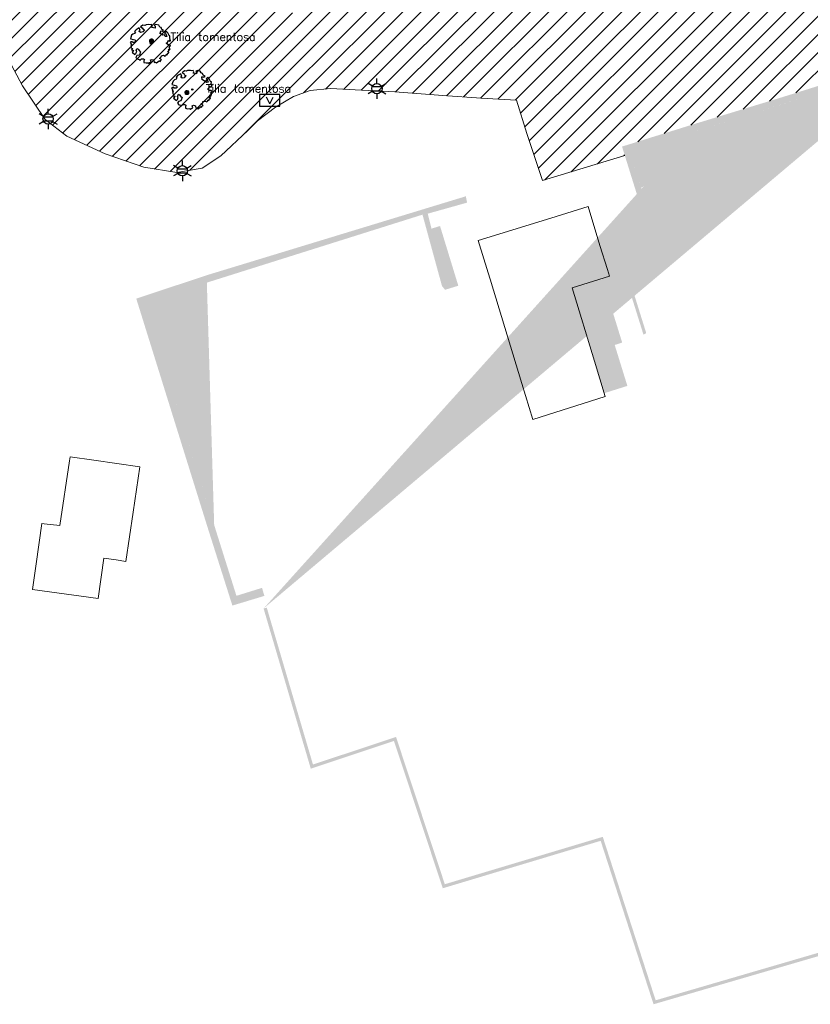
# Model space of a CAD drawing. Header units: metres. Extents: x 102852 to 106916, y 385458 to 392749.
# Tile 17 of 68: x 104534 to 104631, y 386053 to 386174. Entities that reach past the tile are written whole.
import ezdxf
from ezdxf.enums import TextEntityAlignment as Align

# ---------------------------------------------------------------- set-up
doc = ezdxf.new("R2010")
doc.units = ezdxf.units.M
for name, color, linetype, lineweight in [('0-BEBOUWING', 7, 'Continuous', 30), ('0-GRAS OM SPORTVELDEN', 2, 'Continuous', 30), ('0-HAAG', 82, 'Continuous', 30), ('B-WE-GR-BOOM-S', 90, 'Continuous', 30), ('B-WE-IE-OV-LICHTMAST-S', 40, 'Continuous', 30), ('B-WE-IE-TERREINAFSCHEIDING_KUNSTMATIG_HEKWERK-G', 6, 'Continuous', 0), ('B-WE-KL-DATA_CAI_KAST-S', 90, 'Continuous', 30), ('B-WE-OG-TOPOGRAFIE_BEBOUWING-G', 8, 'Continuous', 13), ('Bomen', 84, 'Continuous', 0), ('Boomsoort', 10, 'Continuous', 0), ('X-XX-AL-VERWIJZING-G', 7, 'Continuous', 13)]:
    doc.layers.add(name, color=color, linetype=linetype, lineweight=lineweight)
doc.styles.add('NLCS-ISO', font='NLCS-ISO.ttf')
doc.styles.add('NLCS-ISO-M200-T25', font='NLCS-ISO.ttf', dxfattribs={"height": 0.5})
doc.styles.add('Style-txt', font='txt.shx')

# ---------------------------------------------------------------- blocks, each defined once
blk = doc.blocks.new('SGR-BOOM_06_5')
at = {"linetype": 'Continuous', "flags": 128}
blk.add_lwpolyline([(2.7, 3.52), (2.53, 3.94), (2.2, 4.06), (1.94, 4.52), (1.27, 4.69), (0.86, 4.52), (1.11, 4.27), (1.06, 3.81), (0.23, 3.98), (0.35, 4.32), (0.18, 4.69), (-0.15, 4.61), (-0.49, 4.69), (-1.15, 4.65), (-1.49, 4.48), (-1.95, 4.57), (-2.54, 4.11), (-2.12, 3.9), (-1.99, 3.64), (-1.58, 3.44), (-1.99, 2.89), (-2.54, 2.77), (-2.92, 3.1), (-2.62, 3.22), (-2.87, 3.86), (-3.63, 3.43), (-4, 3.02), (-3.79, 2.85), (-4, 2.51), (-4.42, 2.35), (-4.72, 2.05), (-5.01, 1.21), (-3.88, 0.92), (-3.71, 0.54), (-4, 0.29), (-4.51, 0.29), (-4.6, 0.56), (-5.09, 0.38), (-4.76, -0.17), (-4.93, -0.38), (-4.72, -0.54), (-4.88, -1.01), (-4.53, -1.18), (-4.72, -1.55), (-4.42, -1.59), (-4.29, -1.71), (-4.62, -2.11), (-3.92, -2.68), (-3.67, -2.43), (-3.46, -1.97), (-3.63, -1.76), (-3.42, -1.17), (-3.12, -1.34), (-2.79, -1.76), (-2.5, -2.01), (-2.79, -2.81), (-3.42, -2.93), (-3.67, -3.39), (-3.33, -3.77), (-2.83, -3.9), (-2.77, -4.02), (-2.71, -4.15), (-2.33, -3.73), (-1.83, -3.73), (-1.57, -3.9), (-1.7, -4.27), (-1.7, -4.61), (-1.15, -4.74), (-0.61, -4.69), (-0.49, -4.94), (-0.23, -4.65), (0.1, -4.48), (-0.06, -4.01), (0.27, -3.9), (0.77, -4.02), (0.86, -4.61), (1.15, -4.57), (1.44, -4.74), (2.07, -4.23), (2.37, -4.36), (2.32, -4.15), (2.66, -3.98), (2.41, -3.73), (2.11, -3.64), (2.57, -3.23), (2.62, -2.98), (3.16, -2.85), (3.54, -3.06), (3.79, -2.81), (3.77, -2.63), (4.12, -2.63), (4.12, -2.39), (4.46, -2.26), (4.46, -2.05), (4.08, -2.05), (4.54, -1.59), (4.25, -1.42), (4.63, -1.55), (4.75, -1.26), (4.54, -0.92), (4.84, -0.46), (4.67, -0.25), (4.25, -0.25), (3.75, 0.08), (4.08, 0.29), (4.38, 0.84), (4.54, 0.59), (4.88, 0.71), (4.67, 1.43), (4.71, 1.89), (4.5, 1.97), (4.16, 2.64), (3.83, 3.01), (3.37, 2.6), (3.66, 2.43), (3.91, 1.8), (3.54, 1.72), (3.33, 2.14), (2.99, 2.05), (2.66, 2.31), (2.24, 2.51), (2.45, 2.68), (2.32, 2.93), (2.53, 3.18), (2.87, 3.06), (3.16, 3.23)], close=True, dxfattribs=at)
blk.add_circle((0, 0), 0.15)
at = {"style": 'NLCS-ISO-M200-T25'}
blk.add_attdef('TYPE', (0, 0), '', height=1.8, dxfattribs=at)
blk = doc.blocks.new('B-SIE-WEG_LICHTMAST-SO_2')
at = {"ltscale": 0.1}
for p, q in [((0, 1.27), (0, 2.53)), ((-1.1, 0.63), (-2.19, 1.27)), ((1.1, 0.63), (2.19, 1.27)), ((-1.1, -0.63), (-2.19, -1.27)), ((0, -1.27), (0, -2.53)), ((1.1, -0.63), (2.19, -1.27))]:
    blk.add_line(p, q, dxfattribs=at)
at = {"flags": 128}
for points in [[(-1.16, 0.5), (1.16, 0.5)], [(-1.16, -0.5), (1.16, -0.5)]]:
    blk.add_lwpolyline(points, dxfattribs=at)
at = {"ltscale": 0.1}
blk.add_circle((0, 0), 1.27, dxfattribs=at)
at = {"style": 'NLCS-ISO'}
blk.add_attdef('TYPE', text='', height=1.8, dxfattribs=at).set_placement((0, 2.53), align=Align.BOTTOM_CENTER)
blk = doc.blocks.new('MPOLYGON_552')
at = {"layer": 'Bomen', "flags": 128}
for points in [[(104554.51, 386165.36), (104554.49, 386165.31), (104554.98, 386165.31)], [(104554.49, 386165.31), (104554.49, 386165.27), (104554.99, 386165.27)], [(104554.49, 386165.31), (104554.98, 386165.31), (104554.99, 386165.27)], [(104554.49, 386165.27), (104554.49, 386165.22), (104554.98, 386165.22)], [(104554.49, 386165.27), (104554.99, 386165.27), (104554.98, 386165.22)], [(104554.49, 386165.22), (104554.51, 386165.17), (104554.97, 386165.17)], [(104554.49, 386165.22), (104554.98, 386165.22), (104554.97, 386165.17)], [(104554.53, 386165.4), (104554.51, 386165.36), (104554.97, 386165.36)], [(104554.51, 386165.36), (104554.97, 386165.36), (104554.98, 386165.31)], [(104554.51, 386165.17), (104554.53, 386165.13), (104554.95, 386165.13)], [(104554.51, 386165.17), (104554.97, 386165.17), (104554.95, 386165.13)], [(104554.56, 386165.44), (104554.53, 386165.4), (104554.95, 386165.4)], [(104554.53, 386165.4), (104554.95, 386165.4), (104554.97, 386165.36)], [(104554.53, 386165.13), (104554.56, 386165.09), (104554.92, 386165.09)], [(104554.53, 386165.13), (104554.95, 386165.13), (104554.92, 386165.09)], [(104554.6, 386165.47), (104554.56, 386165.44), (104554.92, 386165.44)], [(104554.56, 386165.44), (104554.92, 386165.44), (104554.95, 386165.4)], [(104554.56, 386165.09), (104554.6, 386165.06), (104554.88, 386165.06)], [(104554.56, 386165.09), (104554.92, 386165.09), (104554.88, 386165.06)], [(104554.64, 386165.5), (104554.6, 386165.47), (104554.88, 386165.47)], [(104554.6, 386165.47), (104554.88, 386165.47), (104554.92, 386165.44)], [(104554.6, 386165.06), (104554.64, 386165.03), (104554.84, 386165.03)], [(104554.6, 386165.06), (104554.88, 386165.06), (104554.84, 386165.03)], [(104554.69, 386165.51), (104554.64, 386165.5), (104554.84, 386165.5)], [(104554.64, 386165.5), (104554.84, 386165.5), (104554.88, 386165.47)], [(104554.64, 386165.03), (104554.69, 386165.02), (104554.79, 386165.02)], [(104554.64, 386165.03), (104554.84, 386165.03), (104554.79, 386165.02)], [(104554.74, 386165.52), (104554.69, 386165.51), (104554.79, 386165.51)], [(104554.69, 386165.51), (104554.79, 386165.51), (104554.84, 386165.5)], [(104554.69, 386165.02), (104554.79, 386165.02), (104554.74, 386165.02)]]:
    blk.add_lwpolyline(points, close=True, dxfattribs=at)
at = {"layer": 'Bomen', "color": 74, "true_color": 0x55aa00, "flags": 128}
for points in [[(104554.49, 386165.31), (104554.51, 386165.36)], [(104554.49, 386165.27), (104554.49, 386165.31)], [(104554.49, 386165.22), (104554.49, 386165.27)], [(104554.51, 386165.17), (104554.49, 386165.22)], [(104554.51, 386165.36), (104554.53, 386165.4)], [(104554.53, 386165.13), (104554.51, 386165.17)], [(104554.53, 386165.4), (104554.56, 386165.44)], [(104554.56, 386165.09), (104554.53, 386165.13)], [(104554.56, 386165.44), (104554.6, 386165.47)], [(104554.6, 386165.06), (104554.56, 386165.09)], [(104554.6, 386165.47), (104554.64, 386165.5)], [(104554.64, 386165.03), (104554.6, 386165.06)], [(104554.64, 386165.5), (104554.69, 386165.51)], [(104554.69, 386165.02), (104554.64, 386165.03)], [(104554.69, 386165.51), (104554.74, 386165.52)], [(104554.74, 386165.02), (104554.69, 386165.02)], [(104554.74, 386165.52), (104554.79, 386165.51)], [(104554.79, 386165.02), (104554.74, 386165.02)], [(104554.79, 386165.51), (104554.84, 386165.5)], [(104554.84, 386165.03), (104554.79, 386165.02)], [(104554.84, 386165.5), (104554.88, 386165.47)], [(104554.88, 386165.06), (104554.84, 386165.03)], [(104554.88, 386165.47), (104554.92, 386165.44)], [(104554.92, 386165.09), (104554.88, 386165.06)], [(104554.92, 386165.44), (104554.95, 386165.4)], [(104554.95, 386165.13), (104554.92, 386165.09)], [(104554.95, 386165.4), (104554.97, 386165.36)], [(104554.97, 386165.17), (104554.95, 386165.13)], [(104554.97, 386165.36), (104554.98, 386165.31)], [(104554.98, 386165.22), (104554.97, 386165.17)], [(104554.98, 386165.31), (104554.99, 386165.27)], [(104554.99, 386165.27), (104554.98, 386165.22)]]:
    blk.add_lwpolyline(points, dxfattribs=at)
at = {"layer": 'Bomen'}
for points in [[(104554.51, 386165.36), (104554.49, 386165.31), (104554.98, 386165.31)], [(104554.49, 386165.31), (104554.49, 386165.27), (104554.99, 386165.27)], [(104554.49, 386165.31), (104554.98, 386165.31), (104554.99, 386165.27)], [(104554.53, 386165.4), (104554.51, 386165.36), (104554.97, 386165.36)], [(104554.51, 386165.36), (104554.97, 386165.36), (104554.98, 386165.31)], [(104554.56, 386165.44), (104554.53, 386165.4), (104554.95, 386165.4)], [(104554.53, 386165.4), (104554.95, 386165.4), (104554.97, 386165.36)], [(104554.6, 386165.47), (104554.56, 386165.44), (104554.92, 386165.44)], [(104554.56, 386165.44), (104554.92, 386165.44), (104554.95, 386165.4)], [(104554.64, 386165.5), (104554.6, 386165.47), (104554.88, 386165.47)], [(104554.6, 386165.47), (104554.88, 386165.47), (104554.92, 386165.44)], [(104554.69, 386165.51), (104554.64, 386165.5), (104554.84, 386165.5)], [(104554.64, 386165.5), (104554.84, 386165.5), (104554.88, 386165.47)], [(104554.74, 386165.52), (104554.69, 386165.51), (104554.79, 386165.51)], [(104554.69, 386165.51), (104554.79, 386165.51), (104554.84, 386165.5)]]:
    blk.add_solid(points, dxfattribs=at)
at = {"layer": 'Bomen', "extrusion": (0, 0, -1)}
for points in [[(-104554.49, 386165.27), (-104554.49, 386165.22), (-104554.98, 386165.22)], [(-104554.49, 386165.27), (-104554.99, 386165.27), (-104554.98, 386165.22)], [(-104554.49, 386165.22), (-104554.51, 386165.17), (-104554.97, 386165.17)], [(-104554.49, 386165.22), (-104554.98, 386165.22), (-104554.97, 386165.17)], [(-104554.51, 386165.17), (-104554.53, 386165.13), (-104554.95, 386165.13)], [(-104554.51, 386165.17), (-104554.97, 386165.17), (-104554.95, 386165.13)], [(-104554.53, 386165.13), (-104554.56, 386165.09), (-104554.92, 386165.09)], [(-104554.53, 386165.13), (-104554.95, 386165.13), (-104554.92, 386165.09)], [(-104554.56, 386165.09), (-104554.6, 386165.06), (-104554.88, 386165.06)], [(-104554.56, 386165.09), (-104554.92, 386165.09), (-104554.88, 386165.06)], [(-104554.6, 386165.06), (-104554.64, 386165.03), (-104554.84, 386165.03)], [(-104554.6, 386165.06), (-104554.88, 386165.06), (-104554.84, 386165.03)], [(-104554.64, 386165.03), (-104554.69, 386165.02), (-104554.79, 386165.02)], [(-104554.64, 386165.03), (-104554.84, 386165.03), (-104554.79, 386165.02)], [(-104554.69, 386165.02), (-104554.79, 386165.02), (-104554.74, 386165.02)]]:
    blk.add_solid(points, dxfattribs=at)
blk = doc.blocks.new('MPOLYGON_633')
at = {"layer": 'Bomen', "flags": 128}
for points in [[(104550.15, 386171.72), (104550.13, 386171.67), (104550.62, 386171.67)], [(104550.17, 386171.76), (104550.15, 386171.72), (104550.61, 386171.72)], [(104550.15, 386171.72), (104550.61, 386171.72), (104550.62, 386171.67)], [(104550.2, 386171.8), (104550.17, 386171.76), (104550.59, 386171.76)], [(104550.17, 386171.76), (104550.59, 386171.76), (104550.61, 386171.72)], [(104550.24, 386171.83), (104550.2, 386171.8), (104550.55, 386171.8)], [(104550.2, 386171.8), (104550.55, 386171.8), (104550.59, 386171.76)], [(104550.28, 386171.86), (104550.24, 386171.83), (104550.52, 386171.83)], [(104550.24, 386171.83), (104550.52, 386171.83), (104550.55, 386171.8)], [(104550.33, 386171.87), (104550.28, 386171.86), (104550.47, 386171.86)], [(104550.28, 386171.86), (104550.47, 386171.86), (104550.52, 386171.83)], [(104550.38, 386171.88), (104550.33, 386171.87), (104550.43, 386171.87)], [(104550.33, 386171.87), (104550.43, 386171.87), (104550.47, 386171.86)], [(104550.13, 386171.67), (104550.13, 386171.63), (104550.63, 386171.63)], [(104550.13, 386171.67), (104550.62, 386171.67), (104550.63, 386171.63)], [(104550.13, 386171.63), (104550.13, 386171.58), (104550.62, 386171.58)], [(104550.13, 386171.63), (104550.63, 386171.63), (104550.62, 386171.58)], [(104550.13, 386171.58), (104550.15, 386171.53), (104550.61, 386171.53)], [(104550.13, 386171.58), (104550.62, 386171.58), (104550.61, 386171.53)], [(104550.15, 386171.53), (104550.17, 386171.49), (104550.59, 386171.49)], [(104550.15, 386171.53), (104550.61, 386171.53), (104550.59, 386171.49)], [(104550.17, 386171.49), (104550.2, 386171.45), (104550.55, 386171.45)], [(104550.17, 386171.49), (104550.59, 386171.49), (104550.55, 386171.45)], [(104550.2, 386171.45), (104550.24, 386171.42), (104550.52, 386171.42)], [(104550.2, 386171.45), (104550.55, 386171.45), (104550.52, 386171.42)], [(104550.24, 386171.42), (104550.28, 386171.39), (104550.47, 386171.39)], [(104550.24, 386171.42), (104550.52, 386171.42), (104550.47, 386171.39)], [(104550.28, 386171.39), (104550.33, 386171.38), (104550.43, 386171.38)], [(104550.28, 386171.39), (104550.47, 386171.39), (104550.43, 386171.38)], [(104550.33, 386171.38), (104550.43, 386171.38), (104550.38, 386171.38)]]:
    blk.add_lwpolyline(points, close=True, dxfattribs=at)
at = {"layer": 'Bomen', "color": 74, "true_color": 0x55aa00, "flags": 128}
for points in [[(104550.13, 386171.67), (104550.15, 386171.72)], [(104550.15, 386171.72), (104550.17, 386171.76)], [(104550.17, 386171.76), (104550.2, 386171.8)], [(104550.2, 386171.8), (104550.24, 386171.83)], [(104550.24, 386171.83), (104550.28, 386171.86)], [(104550.28, 386171.86), (104550.33, 386171.87)], [(104550.33, 386171.87), (104550.38, 386171.88)], [(104550.38, 386171.88), (104550.43, 386171.87)], [(104550.43, 386171.87), (104550.47, 386171.86)], [(104550.47, 386171.86), (104550.52, 386171.83)], [(104550.52, 386171.83), (104550.55, 386171.8)], [(104550.55, 386171.8), (104550.59, 386171.76)], [(104550.59, 386171.76), (104550.61, 386171.72)], [(104550.61, 386171.72), (104550.62, 386171.67)], [(104550.13, 386171.63), (104550.13, 386171.67)], [(104550.13, 386171.58), (104550.13, 386171.63)], [(104550.15, 386171.53), (104550.13, 386171.58)], [(104550.17, 386171.49), (104550.15, 386171.53)], [(104550.2, 386171.45), (104550.17, 386171.49)], [(104550.24, 386171.42), (104550.2, 386171.45)], [(104550.28, 386171.39), (104550.24, 386171.42)], [(104550.33, 386171.38), (104550.28, 386171.39)], [(104550.38, 386171.38), (104550.33, 386171.38)], [(104550.43, 386171.38), (104550.38, 386171.38)], [(104550.47, 386171.39), (104550.43, 386171.38)], [(104550.52, 386171.42), (104550.47, 386171.39)], [(104550.55, 386171.45), (104550.52, 386171.42)], [(104550.59, 386171.49), (104550.55, 386171.45)], [(104550.61, 386171.53), (104550.59, 386171.49)], [(104550.62, 386171.58), (104550.61, 386171.53)], [(104550.62, 386171.67), (104550.63, 386171.63)], [(104550.63, 386171.63), (104550.62, 386171.58)]]:
    blk.add_lwpolyline(points, dxfattribs=at)
at = {"layer": 'Bomen'}
for points in [[(104550.15, 386171.72), (104550.13, 386171.67), (104550.62, 386171.67)], [(104550.17, 386171.76), (104550.15, 386171.72), (104550.61, 386171.72)], [(104550.15, 386171.72), (104550.61, 386171.72), (104550.62, 386171.67)], [(104550.2, 386171.8), (104550.17, 386171.76), (104550.59, 386171.76)], [(104550.17, 386171.76), (104550.59, 386171.76), (104550.61, 386171.72)], [(104550.24, 386171.83), (104550.2, 386171.8), (104550.55, 386171.8)], [(104550.2, 386171.8), (104550.55, 386171.8), (104550.59, 386171.76)], [(104550.28, 386171.86), (104550.24, 386171.83), (104550.52, 386171.83)], [(104550.24, 386171.83), (104550.52, 386171.83), (104550.55, 386171.8)], [(104550.33, 386171.87), (104550.28, 386171.86), (104550.47, 386171.86)], [(104550.28, 386171.86), (104550.47, 386171.86), (104550.52, 386171.83)], [(104550.38, 386171.88), (104550.33, 386171.87), (104550.43, 386171.87)], [(104550.33, 386171.87), (104550.43, 386171.87), (104550.47, 386171.86)], [(104550.13, 386171.67), (104550.13, 386171.63), (104550.63, 386171.63)], [(104550.13, 386171.67), (104550.62, 386171.67), (104550.63, 386171.63)]]:
    blk.add_solid(points, dxfattribs=at)
at = {"layer": 'Bomen', "extrusion": (0, 0, -1)}
for points in [[(-104550.13, 386171.63), (-104550.13, 386171.58), (-104550.62, 386171.58)], [(-104550.13, 386171.63), (-104550.63, 386171.63), (-104550.62, 386171.58)], [(-104550.13, 386171.58), (-104550.15, 386171.53), (-104550.61, 386171.53)], [(-104550.13, 386171.58), (-104550.62, 386171.58), (-104550.61, 386171.53)], [(-104550.15, 386171.53), (-104550.17, 386171.49), (-104550.59, 386171.49)], [(-104550.15, 386171.53), (-104550.61, 386171.53), (-104550.59, 386171.49)], [(-104550.17, 386171.49), (-104550.2, 386171.45), (-104550.55, 386171.45)], [(-104550.17, 386171.49), (-104550.59, 386171.49), (-104550.55, 386171.45)], [(-104550.2, 386171.45), (-104550.24, 386171.42), (-104550.52, 386171.42)], [(-104550.2, 386171.45), (-104550.55, 386171.45), (-104550.52, 386171.42)], [(-104550.24, 386171.42), (-104550.28, 386171.39), (-104550.47, 386171.39)], [(-104550.24, 386171.42), (-104550.52, 386171.42), (-104550.47, 386171.39)], [(-104550.28, 386171.39), (-104550.33, 386171.38), (-104550.43, 386171.38)], [(-104550.28, 386171.39), (-104550.47, 386171.39), (-104550.43, 386171.38)], [(-104550.33, 386171.38), (-104550.43, 386171.38), (-104550.38, 386171.38)]]:
    blk.add_solid(points, dxfattribs=at)
blk = doc.blocks.new('kadata2')
at = {"layer": 'B-WE-OG-TOPOGRAFIE_BEBOUWING-G', "flags": 128}
for points in [[(104604.074, 386151.249), (104599.492, 386149.822), (104590.571, 386147.092)], [(104605.545, 386146.47), (104604.074, 386151.249)], [(104590.571, 386147.092), (104591.794, 386143.087), (104592.031, 386142.312), (104595.946, 386129.492), (104597.301, 386125.053), (104606.171, 386127.856), (104604.868, 386132.218), (104602.11, 386141.251), (104606.705, 386142.703), (104606.457, 386143.507), (104605.545, 386146.47)], [(104543.243, 386120.044), (104540.313, 386120.468), (104540.235, 386119.944), (104539.054, 386112.006), (104537.119, 386112.2)], [(104543.773, 386102.993), (104544.477, 386107.984), (104545.998, 386107.757), (104547.167, 386107.583), (104548.073, 386113.655), (104548.904, 386119.224), (104543.243, 386120.044)], [(104537.119, 386112.2), (104536.845, 386112.228), (104536.129, 386107.28), (104535.685, 386104.134), (104543.773, 386102.993)]]:
    blk.add_lwpolyline(points, dxfattribs=at)
blk = doc.blocks.new('SKL-DATA_TERREINKAST-SO_10')
for q in [(-0.82, 0.8), (0.82, 0.8)]:
    blk.add_line((0, -0.84), q)
blk.add_3dface([(2.52, 1.41), (-2.52, 1.41), (-2.52, -1.41), (2.52, -1.41)])
at = {"style": 'NLCS-ISO'}
blk.add_attdef('TYPE', text='', height=1.75, dxfattribs=at).set_placement((-0.17, 3.44), align=Align.MIDDLE_CENTER)
blk = doc.blocks.new('B-SIE-WEG_LICHTMAST-SO_9')
at = {"ltscale": 0.1}
for p, q in [((0, 1.27), (0, 2.53)), ((-1.1, 0.63), (-2.19, 1.27)), ((1.1, 0.63), (2.19, 1.27)), ((-1.1, -0.63), (-2.19, -1.27)), ((0, -1.27), (0, -2.53)), ((1.1, -0.63), (2.19, -1.27))]:
    blk.add_line(p, q, dxfattribs=at)
at = {"flags": 128}
for points in [[(-1.16, 0.5), (1.16, 0.5)], [(-1.16, -0.5), (1.16, -0.5)]]:
    blk.add_lwpolyline(points, dxfattribs=at)
at = {"ltscale": 0.1}
blk.add_circle((0, 0), 1.27, dxfattribs=at)
at = {"style": 'NLCS-ISO'}
blk.add_attdef('TYPE', text='', height=1.8, dxfattribs=at).set_placement((0, 2.53), align=Align.BOTTOM_CENTER)

msp = doc.modelspace()

# ---------------------------------------------------------------- hatches: boundary and pattern name
at = {"layer": '0-BEBOUWING', "ltscale": 0.2, "true_color": 0x636466, "extrusion": (0, 0, -1)}
msp.add_hatch(color=251, dxfattribs=at).paths.add_polyline_path([(-104603.09, 386138.5), (-104606.73, 386139.63), (-104608.32, 386134.49), (-104607.4, 386134.2), (-104608.96, 386129.16), (-104606.16, 386128.28), (-104603.09, 386138.5), (-104607.86, 386134.34), (-104607.4, 386134.2), (-104608.96, 386129.16)])
at = {"layer": '0-GRAS OM SPORTVELDEN', "ltscale": 0.2}
h = msp.add_hatch(dxfattribs=at)
h.set_pattern_fill('ANSI31', color=256, scale=0.1, style=0, pattern_type=2)
h.set_pattern_definition([(45, (0.0001, -2e-20), (-1.122532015, 1.122532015), [])])
h.paths.add_polyline_path([(104619.49, 386300.89), (104617.65, 386300.29), (104617.5, 386300.16), (104619.58, 386289.96), (104621.26, 386290.24), (104621.25, 386290.34)], flags=17)
h.paths.add_polyline_path([(104557.25, 386214.54), (104555.44, 386214.94), (104553.73, 386215.63), (104552.16, 386216.6), (104550.78, 386217.83), (104552.02, 386210.72), (104528.48, 386184.04), (104528.46, 386183.94), (104530.49, 386175.14), (104530.88, 386174.04), (104532.1, 386170.64), (104534.5, 386166.09), (104537.31, 386161.95), (104539.96, 386159.92), (104544.68, 386157.74), (104549.45, 386156.07), (104553.5, 386155.41), (104556.63, 386155.98), (104558.93, 386157.47), (104562.25, 386160.58), (104563.42, 386161.78), (104565.63, 386163.49), (104567.86, 386164.79), (104569.91, 386165.51), (104572.42, 386165.77), (104576.25, 386165.57), (104580.32, 386165.35), (104586.23, 386164.91), (104590.98, 386164.57), (104595.3, 386164.33), (104596.59, 386160.22), (104598.52, 386154.43), (104608.63, 386157.54), (104608.3, 386158.62), (104616.69, 386161.24), (104627.63, 386164.58), (104635.79, 386167.13), (104643.92, 386169.54), (104644.02, 386169.25), (104649.32, 386168.76), (104652.75, 386169.71), (104657.92, 386171.03), (104661.67, 386170.59), (104670.18, 386171.46), (104687.46, 386176.94), (104698.24, 386179.65), (104708.52, 386182.9), (104712.08, 386184.8), (104717.33, 386186.1), (104723.23, 386191.09), (104724.62, 386190.53), (104726.56, 386187.93), (104726.69, 386186.86), (104728.79, 386186.85), (104728.2, 386187.81), (104723.04, 386216.1), (104723.26, 386216.29), (104717.94, 386245.28), (104717.45, 386245.21), (104713.82, 386265.41), (104728.06, 386267.94), (104728.58, 386270.77), (104724.98, 386291.15), (104724.51, 386293.92), (104720.81, 386291.52), (104717.75, 386291.35), (104716.63, 386292), (104714.39, 386296.35), (104712.25, 386303.88), (104708.25, 386313.04), (104706.53, 386312.46), (104704.17, 386312.72), (104701.31, 386316.2), (104699.23, 386319.8), (104698.4, 386322.94), (104698.51, 386324.93), (104699.44, 386326.15), (104706.23, 386327.63), (104702.87, 386328.01), (104699.76, 386330.96), (104699.35, 386329.98), (104697.94, 386329.46), (104696.53, 386329.62), (104695.1, 386331.31), (104691.58, 386332.04), (104687.03, 386332.69), (104684.41, 386333.01), (104677.49, 386333.01), (104671.52, 386332.81), (104664.24, 386331.94), (104660.85, 386331.79), (104659.08, 386332.03), (104658.3, 386334.16), (104654.26, 386333.65), (104652.54, 386333.4), (104646.78, 386332.61), (104648.98, 386332.64), (104649.37, 386331.31), (104620.27, 386326.78), (104624.81, 386304.26), (104626.39, 386304.59), (104626.71, 386303.02), (104628.47, 386293.18), (104628.42, 386293.17), (104631.1, 386278.67), (104631.23, 386277.93), (104632.06, 386278.07), (104632.07, 386277.97), (104632.48, 386278.02), (104633.01, 386275.28), (104632.59, 386275.21), (104632.61, 386275.13), (104631.78, 386274.98), (104635.4, 386255.6), (104636.28, 386255.7), (104636.32, 386255.55), (104636.64, 386255.63), (104637.16, 386252.92), (104636.82, 386252.86), (104636.81, 386252.76), (104635.97, 386252.55), (104636.14, 386251.61), (104641.27, 386223.54), (104643.24, 386212.58), (104642.19, 386212.38), (104642.8, 386208.81), (104641.12, 386208.47), (104638.94, 386219.31), (104641.1, 386219.74), (104640.48, 386223.39), (104635.52, 386250.54), (104630.3, 386278.56), (104627.66, 386293.02), (104627.6, 386293.01), (104625.82, 386302.86), (104619.04, 386301.49), (104616.61, 386299.38), (104637.86, 386186.26), (104636.57, 386185.99), (104615.42, 386298.41), (104580.88, 386294.06), (104550.72, 386286.42), (104547.94, 386283.73), (104547.32, 386282.5), (104546.94, 386281.18), (104546.81, 386279.81), (104546.95, 386278.44), (104553.42, 386243.83), (104554.54, 386244.05), (104555.72, 386237.61), (104554.92, 386237.47), (104557.76, 386222.51), (104558.58, 386222.69), (104559.77, 386216.22), (104558.6, 386215.98), (104565.26, 386180.77), (104569.24, 386175.8), (104567.96, 386174.8), (104563.71, 386180.18)])
h.paths.add_polyline_path([(104569.66, 386181.66), (104578.66, 386183.33), (104580.57, 386183.7), (104577.58, 386199.75), (104590.21, 386202.15, -0.491164), (104604.19, 386204.78), (104616.95, 386207.15), (104619.97, 386191.08), (104621.78, 386191.39), (104630.88, 386193.12, -0.467531), (104631.47, 386194.05), (104622.38, 386242.46), (104599.78, 386238.16, -0.04693), (104599.94, 386236.49, -0.910346), (104582.21, 386234.82), (104582.18, 386234.81), (104559.58, 386230.49), (104568.67, 386182.23, -0.430584)], flags=17)
h.paths.add_polyline_path([(104577.78, 386268.39), (104591.73, 386271.03, -0.481268)])
h.paths.add_polyline_path([(104635.32, 386206.15), (104637.21, 386206.5), (104639.16, 386195.98), (104637.29, 386195.61)], flags=17)
h.paths.add_polyline_path([(104637.55, 386194.33), (104639.16, 386194.64), (104640.86, 386186.86), (104639.08, 386186.51)], flags=17)
h.paths.add_polyline_path([(104635.06, 386207.56), (104633.26, 386217.6), (104634.88, 386217.97), (104636.89, 386207.89)], flags=17)
h.paths.add_polyline_path([(104633, 386219.09), (104630.95, 386229.83), (104632.53, 386230.22), (104634.72, 386219.41)], flags=17)
h.paths.add_polyline_path([(104641.24, 386207.11), (104643.23, 386207.45), (104644.97, 386197.02), (104643.32, 386196.74)], flags=17)
h.paths.add_polyline_path([(104643.58, 386195.53), (104645.2, 386195.91), (104646.27, 386188.98), (104644.99, 386188.66)], flags=17)
h.paths.add_polyline_path([(104630.68, 386231.27), (104628.43, 386241.65), (104630.36, 386242.07), (104632.22, 386231.61)], flags=17)
h.paths.add_polyline_path([(104638.77, 386220.26), (104636.77, 386231), (104638.74, 386231.43), (104640.67, 386220.6)], flags=17)
h.paths.add_polyline_path([(104628.25, 386242.95), (104626.35, 386253.51), (104628.16, 386253.85), (104630.11, 386243.34)], flags=17)
h.paths.add_polyline_path([(104636.65, 386232.08), (104634.61, 386242.7), (104636.43, 386243.04), (104638.47, 386232.43)], flags=17)
h.paths.add_polyline_path([(104648.47, 386208.07), (104687.47, 386215.29), (104692.96, 386185.9), (104653.83, 386178.84)], flags=17)
h.paths.add_polyline_path([(104646.84, 386216.91), (104646.67, 386217.63), (104637.74, 386266.03), (104628.86, 386314.45), (104628.71, 386315.25), (104629.45, 386315.39), (104638.62, 386317.1), (104640.32, 386317.41), (104651.13, 386319.39), (104656.42, 386320.36), (104663.75, 386321.65), (104669.04, 386322.66), (104679.82, 386324.61), (104681.73, 386324.98), (104690.75, 386326.63), (104691.51, 386326.77), (104691.66, 386326.06), (104700.61, 386277.51), (104709.52, 386229.3), (104709.66, 386228.52), (104708.93, 386228.36), (104699.85, 386226.67), (104697.97, 386226.32), (104687.22, 386224.36), (104681.88, 386223.36), (104674.55, 386222.01), (104669.32, 386221.06), (104658.43, 386219.04), (104656.76, 386218.72), (104647.63, 386217.06)], flags=17)
h.paths.add_polyline_path([(104634.35, 386243.84), (104632.36, 386254.67), (104634.12, 386254.99), (104636.12, 386244.24), (104636.13, 386244.17)], flags=17)
h.paths.add_polyline_path([(104626.33, 386254.64), (104624.17, 386265.28), (104625.98, 386265.74), (104628.02, 386254.98)], flags=17)
h.paths.add_polyline_path([(104632.16, 386255.67), (104630.14, 386266.38), (104631.66, 386266.67), (104634.03, 386256.09)], flags=17)
h.paths.add_polyline_path([(104623.87, 386266.41), (104621.92, 386277.02), (104623.62, 386277.33), (104625.67, 386266.76)], flags=17)
h.paths.add_polyline_path([(104668.21, 386237.51, -0.485412), (104682.47, 386240.14)])
h.paths.add_polyline_path([(104629.95, 386267.61), (104628.14, 386277.88), (104629.49, 386278.14), (104631.47, 386267.88)], flags=17)
h.paths.add_polyline_path([(104621.65, 386278.09), (104619.72, 386288.87), (104621.45, 386289.09), (104623.42, 386278.49), (104623.44, 386278.42)], flags=17)
h.paths.add_polyline_path([(104660.29, 386271.82, -1), (104678.21, 386271.82, -0.914044), (104660.44, 386270.22), (104660.36, 386270.2), (104660.44, 386270.21, -0.044914)])
h.paths.add_polyline_path([(104627.84, 386279.11), (104625.59, 386289.99), (104627.42, 386290.42), (104629.23, 386279.35)], flags=17)
h.paths.add_polyline_path([(104625.39, 386291.01), (104623.24, 386302.16), (104625.24, 386302.53), (104627.25, 386291.4), (104627.26, 386291.35)], flags=17)
h.paths.add_polyline_path([(104655.99, 386303.6), (104670.24, 386306.22, -0.498792)])
h.paths.add_polyline_path([(104722.69, 386211.57), (104723.09, 386211.64), (104727.43, 386187.89), (104727.04, 386187.91)], flags=17)
h.paths.add_polyline_path([(104722.32, 386213.81), (104716.66, 386244.72), (104713.03, 386265.25), (104713.43, 386265.37), (104717.11, 386244.84), (104722.77, 386213.94)], flags=17)
h.paths.add_polyline_path([(104613.25, 386291.06, -0.540709), (104612.33, 386291.63), (104603.24, 386289.9), (104601.42, 386289.58), (104604.46, 386273.45), (104591.73, 386271.03, -0.481268), (104577.78, 386268.39), (104565.04, 386265.99), (104562, 386282.05), (104560.1, 386281.71), (104551.05, 386279.98, -0.419907), (104550.46, 386279.07), (104559.58, 386230.49), (104582.21, 386234.82, -0.046929), (104582.05, 386236.49, -0.910346), (104599.78, 386238.16), (104599.82, 386238.16), (104622.38, 386242.46)], flags=17)
h.paths.add_polyline_path([(104601.42, 386289.58), (104590.56, 386287.52), (104591.54, 386282.21), (104573.77, 386278.87), (104572.72, 386284.09), (104562, 386282.05), (104565.04, 386265.99), (104577.78, 386268.39), (104591.73, 386271.03), (104604.46, 386273.45)])
h.paths.add_polyline_path([(104590.56, 386287.52), (104585.34, 386286.55), (104578.05, 386285.18), (104572.72, 386284.09), (104573.77, 386278.87), (104591.54, 386282.21)])
h.paths.add_polyline_path([(104582.05, 386236.49, 0.046929), (104582.21, 386234.82, 0.910349), (104599.94, 386236.49, 0.04693), (104599.78, 386238.16, 0.910347)], flags=17)
h.paths.add_polyline_path([(104616.95, 386207.15), (104604.19, 386204.78), (104590.21, 386202.15), (104577.58, 386199.75), (104580.57, 386183.7), (104591.35, 386185.69), (104590.31, 386191), (104608.14, 386194.31), (104609.16, 386189.02), (104619.97, 386191.08)])
h.paths.add_polyline_path([(104608.14, 386194.31), (104590.31, 386191), (104591.35, 386185.69), (104596.62, 386186.68), (104603.91, 386188), (104609.16, 386189.02)])
h.paths.add_polyline_path([(104590.21, 386202.15), (104604.19, 386204.78, 0.491164)])
h.paths.add_polyline_path([(104678.21, 386271.82, 0.044914), (104678.07, 386273.42), (104660.44, 386270.21, 0.914032)])
h.paths.add_polyline_path([(104660.29, 386271.82, 0.044914), (104660.44, 386270.21), (104678.07, 386273.42, 0.914032)])
h.paths.add_polyline_path([(104670.24, 386306.22), (104655.99, 386303.6, 0.498792)])
h.paths.add_polyline_path([(104668.21, 386237.51), (104682.47, 386240.14, 0.485412)])
h.paths.add_polyline_path([(104573.86, 386333.33), (104584.21, 386326.32), (104587.04, 386324.08), (104575.45, 386312.73), (104546.85, 386284.9), (104546.08, 386283.64), (104545.53, 386282.27), (104545.23, 386280.82), (104545.18, 386280.82), (104545.18, 386279.34), (104545.38, 386277.88), (104550.75, 386248.56), (104550.74, 386247.81), (104545.32, 386235.15), (104548.26, 386217.84), (104549.4, 386211.52), (104527.94, 386187.07), (104527.06, 386194.07), (104526.57, 386199.78), (104527.01, 386211.53), (104527.88, 386218.28), (104529.67, 386226.88), (104532.67, 386238.83), (104535.73, 386248.9), (104538.17, 386256.43), (104540.01, 386262.85), (104540.44, 386266.32), (104540.61, 386274.67), (104542.08, 386280.64), (104544.4, 386286), (104547.11, 386291.11), (104550.36, 386294.7), (104558.51, 386307.29), (104560.02, 386312.01), (104569.57, 386326.77), (104572.69, 386331.53)])
at = {"layer": '0-HAAG', "ltscale": 0.2, "true_color": 0x136734}
for points in [[(104564.18, 386101.76), (104569.99, 386082.04), (104580.23, 386085.45), (104586.24, 386067.32), (104605.67, 386073.16), (104612.18, 386053.04), (104650.78, 386064.31), (104644.28, 386085.41), (104657.96, 386089.57), (104645.85, 386127.41), (104645.43, 386128.77), (104655.45, 386131.78), (104649.84, 386149.74), (104644.05, 386169.16), (104643.92, 386169.54), (104635.79, 386167.13), (104627.63, 386164.58), (104616.69, 386161.24), (104608.3, 386158.62), (104611.34, 386148.87), (104612.05, 386149.1), (104609.29, 386157.97), (104643.6, 386168.72), (104649.46, 386149.62), (104654.95, 386132.05), (104644.93, 386129.03), (104645.47, 386127.29), (104657.46, 386089.83), (104643.78, 386085.68), (104650.28, 386064.58), (104612.44, 386053.53), (104605.93, 386073.65), (104586.49, 386067.82), (104580.48, 386085.95), (104570.26, 386082.55), (104564.57, 386101.87), (104564.18, 386101.76), (104631.71, 386165.85), (104627.63, 386164.58), (104610.67, 386153.54), (104609.29, 386157.97), (104631.46, 386164.92), (104643.6, 386168.72)], [(104564.18, 386101.76), (104569.99, 386082.04), (104580.23, 386085.45), (104586.24, 386067.32), (104605.67, 386073.16), (104612.18, 386053.04), (104650.78, 386064.31), (104644.28, 386085.41), (104657.96, 386089.57), (104645.85, 386127.41), (104645.43, 386128.77), (104655.45, 386131.78), (104649.84, 386149.74), (104644.05, 386169.16), (104643.92, 386169.54), (104635.79, 386167.13), (104627.63, 386164.58), (104616.69, 386161.24), (104608.3, 386158.62), (104611.34, 386148.87), (104612.05, 386149.1), (104609.29, 386157.97), (104643.6, 386168.72), (104649.46, 386149.62), (104654.95, 386132.05), (104644.93, 386129.03), (104645.47, 386127.29), (104657.46, 386089.83), (104643.78, 386085.68), (104650.28, 386064.58), (104612.44, 386053.53), (104605.93, 386073.65), (104586.49, 386067.82), (104580.48, 386085.95), (104570.26, 386082.55), (104564.57, 386101.87), (104564.18, 386101.76), (104616.97, 386160.38), (104627.88, 386163.79), (104636.03, 386166.35), (104643.6, 386168.72)]]:
    msp.add_hatch(color=116, dxfattribs=at).paths.add_polyline_path(points)
at = {"layer": '0-HAAG', "ltscale": 0.2, "true_color": 0x136734, "extrusion": (0, 0, -1)}
msp.add_hatch(color=116, dxfattribs=at).paths.add_polyline_path([(-104586.52, 386140.99), (-104588.15, 386141.49), (-104585.9, 386148.84), (-104584.85, 386148.52), (-104584.39, 386150.36), (-104589.23, 386151.72), (-104589.07, 386152.5), (-104557.17, 386142.78), (-104548.51, 386139.9), (-104557.28, 386111.77), (-104560.34, 386102.12), (-104564.28, 386103.31), (-104563.99, 386104.3), (-104560.84, 386103.32), (-104549.48, 386139.44), (-104583.74, 386150.24), (-104586.14, 386141.45), (-104586.33, 386141.22), (-104585.37, 386148.68), (-104584.85, 386148.52), (-104584.39, 386150.36), (-104589.23, 386151.72), (-104585.15, 386151.31), (-104584.84, 386151.21), (-104557.17, 386142.78), (-104558.1, 386112.03), (-104549.48, 386139.44), (-104583.74, 386150.24), (-104584.94, 386145.85), (-104586.14, 386141.45)])
at = {"layer": '0-HAAG', "true_color": 0x136734}
msp.add_hatch(color=116, dxfattribs=at).paths.add_polyline_path([(104610.94, 386135.47), (104608.67, 386142.73), (104609.05, 386142.81), (104611.28, 386135.66)])

# ---------------------------------------------------------------- linework, layer by layer
at = {"layer": 'B-WE-IE-TERREINAFSCHEIDING_KUNSTMATIG_HEKWERK-G', "flags": 128}
for points in [[(104537.31, 386161.95), (104534.5, 386166.09), (104532.1, 386170.64), (104530.88, 386174.04)], [(104539.96, 386159.92), (104544.68, 386157.74), (104549.45, 386156.07), (104553.5, 386155.41), (104556.63, 386155.98), (104558.93, 386157.47), (104562.25, 386160.58), (104563.42, 386161.78), (104565.63, 386163.49), (104567.86, 386164.79), (104569.91, 386165.51), (104572.42, 386165.77), (104576.25, 386165.57), (104580.32, 386165.35), (104586.23, 386164.91), (104590.98, 386164.57), (104595.3, 386164.33), (104596.59, 386160.22), (104598.52, 386154.43), (104608.63, 386157.54)], [(104537.31, 386161.95), (104539.96, 386159.92)]]:
    msp.add_lwpolyline(points, dxfattribs=at)

# ---------------------------------------------------------------- block references
at = {"layer": 'B-WE-GR-BOOM-S', "xscale": 0.5, "yscale": 0.5, "zscale": 0.5, "rotation": 360}
for p in [(104550.3, 386171.29), (104555.41, 386165.65)]:
    msp.add_blockref('SGR-BOOM_06_5', p, dxfattribs=at)
at = {"layer": 'B-WE-IE-OV-LICHTMAST-S', "xscale": 0.5, "yscale": 0.5, "zscale": 0.5, "rotation": 360}
for name, p in [('B-SIE-WEG_LICHTMAST-SO_2', (104578.13, 386165.75)), ('B-SIE-WEG_LICHTMAST-SO_9', (104578.13, 386165.75, 0.13)), ('B-SIE-WEG_LICHTMAST-SO_2', (104537.66, 386162.02)), ('B-SIE-WEG_LICHTMAST-SO_2', (104554.18, 386155.64))]:
    msp.add_blockref(name, p, dxfattribs=at)
at = {"layer": 'B-WE-KL-DATA_CAI_KAST-S', "xscale": 0.5, "yscale": 0.5, "zscale": 0.5, "rotation": 360}
msp.add_blockref('SKL-DATA_TERREINKAST-SO_10', (104564.93, 386164.32, 0.13), dxfattribs=at)
at = {"layer": 'Bomen', "rotation": 360}
for name in ['MPOLYGON_633', 'MPOLYGON_552']:
    msp.add_blockref(name, (0, 0, 0.13), dxfattribs=at)
at = {"layer": 'X-XX-AL-VERWIJZING-G', "rotation": 360}
msp.add_blockref('kadata2', (0.04, -0.02, 0.13), dxfattribs=at)

# ---------------------------------------------------------------- texts
at = {"layer": 'Boomsoort', "color": 7, "style": 'Style-txt'}
for p in [(104563.21, 386171.63, 0.13), (104567.57, 386165.27, 0.13)]:
    msp.add_text('Tilia tomentosa', height=1, dxfattribs=at).set_placement(p, align=Align.RIGHT)

doc.saveas('drawing.dxf')
